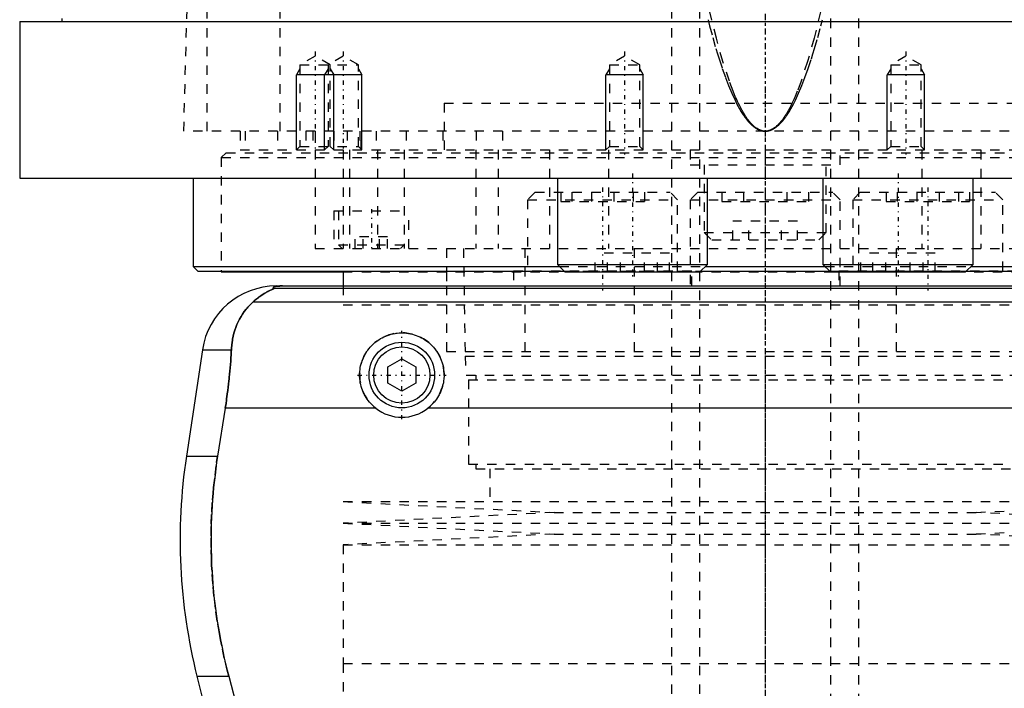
# Model space of a CAD drawing. Extents: x -90 to 90, y -144 to 599.
# Tile 4 of 10: x -80 to 25, y -43 to 28. Entities that reach past the tile are written whole.
import ezdxf

# ---------------------------------------------------------------- set-up
doc = ezdxf.new("R2010")
doc.units = 0
doc.linetypes.add('CENTER', pattern=[1.5, 0.45, -0.5, 0.05, -0.5])
doc.linetypes.add('DASHED', pattern=[2, 1, -1])
for name, color, linetype in [('AM_0', 7, 'CONTINUOUS'), ('AM_10', 7, 'CONTINUOUS'), ('AM_3', 7, 'DASHED'), ('AM_7', 7, 'CENTER')]:
    doc.layers.add(name, color=color, linetype=linetype)

msp = doc.modelspace()

# ---------------------------------------------------------------- linework, layer by layer
at = {"layer": 'AM_0', "color": 7, "linetype": 'CONTINUOUS'}
for p, q in [((-75, 28.5), (-75, 28.2)), ((-79.5, 28.2), (-79.5, 11.5)), ((-79.5, 28.2), (79.5, 28.2)), ((-79.5, 11.5), (79.5, 11.5)), ((-61, 11.5), (-61, 2.08)), ((-22.16, 11.5), (-22.16, 2.3)), ((-6.16, 2.3), (-6.16, 11.5)), ((6.16, 11.5), (6.16, 2.3)), ((22.16, 2.3), (22.16, 11.5)), ((-22.16, 2.3), (-21.36, 1.5)), ((-22.16, 2.3), (-6.16, 2.3)), ((-6.96, 1.5), (-6.16, 2.3)), ((6.16, 2.3), (6.96, 1.5)), ((6.16, 2.3), (22.16, 2.3)), ((21.36, 1.5), (22.16, 2.3)), ((-61, 2.08), (-60.5, 1.58)), ((-61, 2.08), (-21.94, 2.08)), ((-60.5, 1.58), (-21.44, 1.58)), ((-58, 1.58), (-58, 1.5)), ((-58, 1.5), (-45.03, 1.5)), ((-45, 1.58), (-45, 0)), ((-21.36, 1.5), (-6.96, 1.5)), ((-6.88, 1.58), (6.88, 1.58)), ((-6.38, 2.08), (6.38, 2.08)), ((6.96, 1.5), (21.36, 1.5)), ((21.44, 1.58), (60.5, 1.58)), ((21.94, 2.08), (61, 2.08)), ((-52.11, 0), (52.11, 0)), ((-52.38, -0.25), (52.38, -0.25)), ((-54.6, -1.69), (54.6, -1.69)), ((-60.02, -6.81), (-61.72, -18.16)), ((-60.02, -6.81), (-56.93, -6.81)), ((-40.25, -8.63), (-38.75, -7.77)), ((-38.75, -7.77), (-37.25, -8.63)), ((-40.25, -10.37), (-40.25, -8.63)), ((-37.25, -8.63), (-37.25, -10.37)), ((-38.75, -11.23), (-40.25, -10.37)), ((-37.25, -10.37), (-38.75, -11.23)), ((-57.58, -13.03), (-58.39, -18.16)), ((-41.54, -13.03), (-57.58, -13.03)), ((35.96, -13.03), (-35.96, -13.03)), ((-61.72, -18.16), (-58.39, -18.16)), ((-60.6, -41.62), (-57.89, -52.43)), ((-60.6, -41.62), (-57.2, -41.62)), ((-57.2, -41.62), (-55.78, -46.97))]:
    msp.add_line(p, q, dxfattribs=at)
for points in [[(-51.49, 0, 0), (-51.5, 0, 0), (-51.51, 0, 0), (-51.52, 0, 0), (-51.52, 0, 0), (-51.53, 0, 0), (-51.53, 0, 0), (-51.54, 0, 0), (-51.55, 0, 0), (-51.56, 0, 0), (-51.57, 0, 0), (-51.57, 0, 0), (-51.58, 0, 0), (-51.59, 0, 0), (-51.6, 0, 0), (-51.6, 0, 0), (-51.61, 0, 0), (-51.62, 0, 0), (-51.63, 0, 0), (-51.63, 0, 0), (-51.64, 0, 0), (-51.65, 0, 0), (-51.65, 0, 0), (-51.66, 0, 0), (-51.67, 0, 0), (-51.67, 0, 0), (-51.68, 0, 0), (-51.68, 0, 0), (-51.69, 0, 0), (-51.7, 0, 0), (-51.7, 0, 0), (-51.71, 0, 0), (-51.72, 0, 0), (-51.72, 0, 0), (-51.73, 0, 0), (-51.73, 0, 0), (-51.74, 0, 0), (-51.75, 0, 0), (-51.76, 0, 0), (-51.76, -0.01, 0), (-51.77, -0.01, 0), (-51.77, -0.01, 0), (-51.78, -0.01, 0), (-51.78, -0.01, 0), (-51.79, -0.01, 0), (-51.8, -0.01, 0), (-51.8, -0.01, 0), (-51.81, -0.01, 0), (-51.81, -0.01, 0), (-51.82, -0.01, 0), (-51.82, -0.01, 0), (-51.84, -0.01, 0), (-51.87, -0.01, 0), (-51.89, -0.01, 0), (-51.91, -0.01, 0), (-51.93, -0.01, 0), (-51.96, -0.02, 0), (-51.99, -0.02, 0), (-52.01, -0.02, 0), (-52.04, -0.02, 0), (-52.05, -0.03, 0), (-52.06, -0.03, 0), (-52.08, -0.03, 0), (-52.1, -0.03, 0), (-52.1, -0.03, 0), (-52.11, -0.03, 0), (-52.13, -0.04, 0), (-52.15, -0.04, 0), (-52.15, -0.04, 0), (-52.16, -0.04, 0), (-52.17, -0.04, 0), (-52.19, -0.04, 0), (-52.23, -0.05, 0), (-52.3, -0.07, 0), (-52.35, -0.08, 0), (-52.39, -0.1, 0), (-52.41, -0.11, 0), (-52.42, -0.12, 0), (-52.43, -0.13, 0), (-52.45, -0.14, 0), (-52.45, -0.16, 0), (-52.45, -0.17, 0), (-52.45, -0.19, 0), (-52.44, -0.2, 0), (-52.44, -0.21, 0), (-52.43, -0.22, 0), (-52.41, -0.23, 0), (-52.39, -0.25, 0), (-52.38, -0.25, 0)], [(-52.38, -0.25, 0), (-52.38, -0.25, 0), (-52.38, -0.26, 0), (-52.38, -0.26, 0), (-52.38, -0.26, 0), (-52.38, -0.26, 0), (-52.38, -0.26, 0), (-52.38, -0.27, 0), (-52.38, -0.27, 0), (-52.38, -0.27, 0), (-52.39, -0.27, 0), (-52.39, -0.28, 0), (-52.39, -0.28, 0), (-52.4, -0.28, 0), (-52.41, -0.28, 0), (-52.41, -0.29, 0), (-52.42, -0.29, 0), (-52.43, -0.3, 0), (-52.43, -0.3, 0), (-52.44, -0.3, 0), (-52.45, -0.31, 0), (-52.46, -0.31, 0), (-52.46, -0.31, 0), (-52.47, -0.32, 0), (-52.48, -0.32, 0), (-52.49, -0.33, 0), (-52.5, -0.33, 0), (-52.5, -0.33, 0), (-52.51, -0.34, 0), (-52.53, -0.34, 0), (-52.54, -0.35, 0), (-52.55, -0.35, 0), (-52.57, -0.36, 0), (-52.57, -0.36, 0), (-52.58, -0.37, 0), (-52.6, -0.37, 0), (-52.61, -0.38, 0), (-52.66, -0.4, 0), (-52.76, -0.45, 0), (-52.88, -0.51, 0), (-53, -0.57, 0), (-53.06, -0.6, 0), (-53.13, -0.64, 0), (-53.27, -0.72, 0), (-53.43, -0.81, 0), (-53.59, -0.91, 0), (-53.76, -1.02, 0), (-53.94, -1.15, 0), (-54.03, -1.21, 0), (-54.12, -1.29, 0), (-54.31, -1.44, 0), (-54.5, -1.6, 0), (-54.6, -1.69, 0)], [(-54.6, -1.69, 0), (-54.72, -1.8, 0), (-54.94, -2.02, 0), (-55.16, -2.25, 0), (-55.26, -2.37, 0), (-55.36, -2.49, 0), (-55.55, -2.74, 0), (-55.73, -3, 0), (-55.9, -3.27, 0), (-56.06, -3.55, 0), (-56.2, -3.83, 0), (-56.27, -3.98, 0), (-56.33, -4.12, 0), (-56.45, -4.42, 0), (-56.55, -4.72, 0), (-56.65, -5.03, 0), (-56.73, -5.34, 0), (-56.8, -5.66, 0), (-56.82, -5.83, 0), (-56.85, -5.99, 0), (-56.89, -6.32, 0), (-56.92, -6.65, 0), (-56.93, -6.81, 0)], [(-41.54, -13.03, 0), (-41.62, -12.97, 0), (-41.77, -12.83, 0), (-41.92, -12.69, 0), (-41.99, -12.62, 0), (-42.06, -12.55, 0), (-42.2, -12.39, 0), (-42.33, -12.23, 0), (-42.45, -12.06, 0), (-42.57, -11.89, 0), (-42.67, -11.7, 0), (-42.72, -11.61, 0), (-42.77, -11.52, 0), (-42.86, -11.32, 0), (-42.95, -11.13, 0), (-43.02, -10.93, 0), (-43.08, -10.73, 0), (-43.13, -10.52, 0), (-43.15, -10.42, 0), (-43.18, -10.32, 0), (-43.21, -10.11, 0), (-43.23, -9.91, 0), (-43.24, -9.81, 0), (-43.25, -9.71, 0), (-43.25, -9.51, 0), (-43.25, -9.31, 0), (-43.24, -9.21, 0), (-43.23, -9.11, 0), (-43.21, -8.91, 0), (-43.18, -8.7, 0), (-43.14, -8.5, 0), (-43.09, -8.3, 0), (-43.03, -8.1, 0), (-42.99, -8.01, 0), (-42.96, -7.91, 0), (-42.88, -7.72, 0), (-42.8, -7.53, 0), (-42.7, -7.34, 0), (-42.6, -7.17, 0), (-42.49, -6.99, 0), (-42.43, -6.91, 0), (-42.37, -6.83, 0), (-42.25, -6.67, 0), (-42.12, -6.52, 0), (-41.98, -6.37, 0), (-41.84, -6.23, 0), (-41.7, -6.1, 0), (-41.62, -6.03, 0), (-41.54, -5.97, 0), (-41.38, -5.85, 0), (-41.21, -5.73, 0), (-41.03, -5.62, 0), (-40.85, -5.52, 0), (-40.67, -5.43, 0), (-40.57, -5.38, 0), (-40.47, -5.34, 0), (-40.28, -5.27, 0), (-40.08, -5.2, 0), (-39.87, -5.14, 0), (-39.67, -5.1, 0), (-39.46, -5.06, 0), (-39.36, -5.04, 0), (-39.26, -5.03, 0), (-39.05, -5.01, 0), (-38.85, -5, 0), (-38.75, -5, 0), (-38.65, -5, 0), (-38.45, -5.01, 0), (-38.24, -5.03, 0), (-38.14, -5.04, 0), (-38.04, -5.06, 0), (-37.83, -5.1, 0), (-37.63, -5.14, 0), (-37.42, -5.2, 0), (-37.22, -5.27, 0), (-37.03, -5.34, 0), (-36.93, -5.38, 0), (-36.83, -5.43, 0), (-36.65, -5.52, 0), (-36.47, -5.62, 0), (-36.29, -5.73, 0), (-36.12, -5.85, 0), (-35.96, -5.97, 0), (-35.88, -6.03, 0), (-35.8, -6.1, 0), (-35.66, -6.23, 0), (-35.52, -6.37, 0), (-35.38, -6.52, 0), (-35.25, -6.67, 0), (-35.13, -6.83, 0), (-35.07, -6.91, 0), (-35.01, -6.99, 0), (-34.9, -7.17, 0), (-34.8, -7.34, 0), (-34.7, -7.53, 0), (-34.62, -7.72, 0), (-34.54, -7.91, 0), (-34.51, -8.01, 0), (-34.47, -8.1, 0), (-34.41, -8.3, 0), (-34.36, -8.5, 0), (-34.32, -8.7, 0), (-34.29, -8.91, 0), (-34.27, -9.11, 0), (-34.26, -9.21, 0), (-34.25, -9.31, 0), (-34.25, -9.51, 0), (-34.25, -9.71, 0), (-34.26, -9.81, 0), (-34.27, -9.91, 0), (-34.29, -10.11, 0), (-34.32, -10.32, 0), (-34.35, -10.42, 0), (-34.37, -10.52, 0), (-34.42, -10.73, 0), (-34.48, -10.93, 0), (-34.55, -11.13, 0), (-34.64, -11.32, 0), (-34.73, -11.52, 0), (-34.78, -11.61, 0), (-34.83, -11.7, 0), (-34.93, -11.89, 0), (-35.05, -12.06, 0), (-35.17, -12.23, 0), (-35.3, -12.39, 0), (-35.44, -12.55, 0), (-35.51, -12.62, 0), (-35.58, -12.69, 0), (-35.73, -12.83, 0), (-35.88, -12.97, 0), (-35.96, -13.03, 0)], [(-56.93, -6.81, 0), (-56.94, -6.99, 0), (-56.96, -7.33, 0), (-56.98, -7.68, 0), (-56.99, -7.85, 0), (-57, -8.03, 0), (-57.03, -8.37, 0), (-57.06, -8.72, 0), (-57.09, -9.07, 0), (-57.12, -9.42, 0), (-57.15, -9.77, 0), (-57.17, -9.94, 0), (-57.19, -10.12, 0), (-57.23, -10.46, 0), (-57.27, -10.81, 0), (-57.31, -11.15, 0), (-57.36, -11.5, 0), (-57.4, -11.84, 0), (-57.43, -12.01, 0), (-57.45, -12.18, 0), (-57.5, -12.52, 0), (-57.55, -12.86, 0), (-57.58, -13.03, 0)], [(-58.39, -18.16, 0), (-58.5, -18.82, 0), (-58.67, -20.16, 0), (-58.82, -21.48, 0), (-58.88, -22.14, 0), (-58.94, -22.8, 0), (-59.02, -24.1, 0), (-59.07, -25.38, 0), (-59.09, -26.64, 0), (-59.09, -27.88, 0), (-59.06, -29.15, 0), (-59.03, -29.79, 0), (-58.99, -30.44, 0), (-58.9, -31.75, 0), (-58.78, -33.07, 0), (-58.62, -34.4, 0), (-58.43, -35.73, 0), (-58.21, -37.05, 0), (-58.09, -37.72, 0), (-57.96, -38.38, 0), (-57.68, -39.69, 0), (-57.37, -40.98, 0), (-57.2, -41.62, 0)]]:
    msp.add_polyline3d(points, dxfattribs=at)
for radius in [3.5, 3]:
    msp.add_circle((-38.75, -9.5), radius, dxfattribs=at)
for centre, radius, start, end in [((-52.11, -8), 8, 90, 171.467), ((-38.75, -9.5), 4.5, 231.7104, 308.2896), ((-2.39, -27.06), 60, 171.467, 194.0378)]:
    msp.add_arc(centre, radius, start, end, dxfattribs=at)
at = {"layer": 'AM_10', "color": 7, "linetype": 'CONTINUOUS'}
for p, q in [((-49.62, 23.16), (-50, 22.5)), ((-46.62, 23.16), (-47, 22.5)), ((-46.38, 23.16), (-46, 22.5)), ((-43.38, 23.16), (-43, 22.5)), ((-16.62, 23.16), (-17, 22.5)), ((-13.38, 23.16), (-13, 22.5)), ((13.38, 23.16), (13, 22.5)), ((16.62, 23.16), (17, 22.5)), ((-50, 14.5), (-50, 22.5)), ((-43, 22.5), (-50, 22.5)), ((-47, 14.5), (-47, 22.5)), ((-46, 14.5), (-46, 22.5)), ((-43, 14.5), (-43, 22.5)), ((-13, 22.5), (-17, 22.5)), ((-17, 14.5), (-17, 22.5)), ((-13, 14.5), (-13, 22.5)), ((17, 22.5), (13, 22.5)), ((13, 14.5), (13, 22.5)), ((17, 14.5), (17, 22.5))]:
    msp.add_line(p, q, dxfattribs=at)
at = {"layer": 'AM_3', "color": 6, "linetype": 'DASHED'}
for p, q in [((-7, 565.5), (-7, -110.5)), ((7, -110.5), (7, 565.5)), ((-10, 553.5), (-10, -70.5)), ((10, -70.5), (10, 553.5)), ((-51.74, 16.5), (-51.74, 77.05)), ((-59.5, 16.5), (-59.5, 75.49)), ((-62, 16.5), (-60.5, 73.35)), ((-48, 24.5), (-49.62, 23.56)), ((-46.38, 23.56), (-48, 24.5)), ((-45, 24.5), (-46.62, 23.56)), ((-43.38, 23.56), (-45, 24.5)), ((-15, 24.5), (-16.62, 23.56)), ((-13.38, 23.56), (-15, 24.5)), ((15, 24.5), (13.38, 23.56)), ((16.62, 23.56), (15, 24.5)), ((-49.62, 23.56), (-49.62, 14.88)), ((-49.62, 23.56), (-43.38, 23.56)), ((-46.62, 23.56), (-46.62, 14.88)), ((-46.38, 14.88), (-46.38, 23.56)), ((-43.38, 14.88), (-43.38, 23.56)), ((-16.62, 23.56), (-16.62, 14.88)), ((-16.62, 23.56), (-13.38, 23.56)), ((-13.38, 14.88), (-13.38, 23.56)), ((13.38, 23.56), (13.38, 14.88)), ((13.38, 23.56), (16.62, 23.56)), ((16.62, 14.88), (16.62, 23.56)), ((-34.25, 19.5), (34.25, 19.5)), ((-34.25, 19.5), (-34.25, 14.2)), ((-34.25, 19.5), (0, 19.5)), ((62, 16.5), (-62, 16.5)), ((-56, 16.5), (-56, 14.5)), ((-55.47, 16.5), (-55.47, 14.5)), ((-52, 16.5), (-52, 14.5)), ((-49, 16.5), (-49, 14.5)), ((-48.25, 16.5), (-48.25, 14.5)), ((-48, 16.5), (-48, 4)), ((-46, 16.5), (-46, 14.5)), ((-44.59, 16.5), (-44.59, 14.5)), ((-43.24, 16.5), (-43.24, 14.5)), ((-43.09, 14.5), (-43.09, 16.5)), ((-41.5, 16.5), (-41.5, 14.5)), ((-38.29, 16.5), (-38.29, 14.5)), ((-34.38, 16.5), (-34.38, 14.5)), ((-30.84, 16.5), (-30.84, 14.5)), ((-28, 16.5), (-28, 14.5)), ((-49.62, 14.88), (-50, 14.5)), ((-49.62, 14.88), (-43.38, 14.88)), ((-46.62, 14.88), (-47, 14.5)), ((-46, 14.5), (-46.38, 14.88)), ((-43, 14.5), (-43.38, 14.88)), ((-16.62, 14.88), (-17, 14.5)), ((-16.62, 14.88), (-13.38, 14.88)), ((-13, 14.5), (-13.38, 14.88)), ((13.38, 14.88), (13, 14.5)), ((13.38, 14.88), (16.62, 14.88)), ((17, 14.5), (16.62, 14.88)), ((-57.5, 14.2), (-58, 13.7)), ((-58, 13.7), (-58, 1.58)), ((-58, 13.7), (58, 13.7)), ((-57.5, 14.2), (57.5, 14.2)), ((-56, 14.5), (56, 14.5)), ((-45, 14.5), (-45, 4)), ((-44.34, 14.5), (-44.34, 4)), ((-41.36, 14.5), (-41.36, 4)), ((-38.5, 14.5), (-38.5, 4)), ((-30.85, 14.5), (-30.85, 4)), ((-28.48, 14.5), (-28.48, 4)), ((-23, 14.5), (-23, 4)), ((-16.7, 14.5), (-16.7, 4)), ((-8, 14.5), (-8, 12.9)), ((0, 14.5), (0, 4)), ((8, 12.9), (8, 14.5)), ((16.7, 14.5), (16.7, 4)), ((23, 14.5), (23, 4)), ((-8, 12.9), (8, 12.9)), ((-6.5, 12.9), (-6.5, 5.7)), ((6.5, 5.7), (6.5, 12.9)), ((-24.54, 10), (-25.34, 9.2)), ((-24.54, 10), (-10.14, 10)), ((-21.8, 10), (-21.8, 9)), ((-20.61, 10), (-20.61, 9)), ((-18.54, 10), (-18.54, 9)), ((-16.15, 10), (-16.15, 9)), ((-14.07, 10), (-14.07, 9)), ((-12.88, 10), (-12.88, 9)), ((-9.34, 9.2), (-10.14, 10)), ((-7.2, 10), (-8, 9.2)), ((-7.2, 10), (7.2, 10)), ((-4.62, 10), (-4.62, 9)), ((-2.31, 10), (-2.31, 9)), ((2.31, 10), (2.31, 9)), ((4.62, 10), (4.62, 9)), ((8, 9.2), (7.2, 10)), ((10.14, 10), (9.34, 9.2)), ((10.14, 10), (24.54, 10)), ((12.88, 10), (12.88, 9)), ((14.07, 10), (14.07, 9)), ((16.15, 10), (16.15, 9)), ((18.54, 10), (18.54, 9)), ((20.61, 10), (20.61, 9)), ((21.8, 10), (21.8, 9)), ((25.34, 9.2), (24.54, 10)), ((-25.34, 9.2), (-25.34, 1.6)), ((-25.34, 9.2), (-9.34, 9.2)), ((-21.8, 9), (-12.88, 9)), ((-9.34, 1.6), (-9.34, 9.2)), ((-8, 9.2), (-8, 0)), ((-8, 9.2), (8, 9.2)), ((-4.62, 9), (4.62, 9)), ((8, 0), (8, 9.2)), ((9.34, 9.2), (9.34, 1.6)), ((9.34, 9.2), (25.34, 9.2)), ((12.88, 9), (21.8, 9)), ((25.34, 1.6), (25.34, 9.2)), ((-46, 8), (-46, 4)), ((-46, 8), (-38, 8)), ((-45.5, 8), (-45.5, 4.4)), ((-38, 4), (-38, 8)), ((-3.46, 4.9), (-3.46, 6.9)), ((3.46, 6.9), (-3.46, 6.9)), ((-1.73, 4.9), (-1.73, 6.9)), ((1.73, 4.9), (1.73, 6.9)), ((3.46, 4.9), (3.46, 6.9)), ((-43.73, 4), (-43.73, 5.25)), ((-40.27, 5.25), (-43.73, 5.25)), ((-42.87, 4), (-42.87, 5.25)), ((-41.13, 4), (-41.13, 5.25)), ((-40.27, 4), (-40.27, 5.25)), ((-6.5, 5.7), (-5.7, 4.9)), ((-6.5, 5.7), (6.5, 5.7)), ((5.7, 4.9), (6.5, 5.7)), ((-45.5, 4.4), (-45.1, 4)), ((-45.5, 4.4), (-38.5, 4.4)), ((-38.9, 4), (-38.5, 4.4)), ((-5.7, 4.9), (5.7, 4.9)), ((-48, 4), (48, 4)), ((-34, 4), (-34, -7)), ((-32.18, 4), (-32, -7.5)), ((-25.65, 4), (-25.65, -7)), ((-18.12, 1.5), (-18.12, 3.5)), ((-10.19, 3.5), (-18.12, 3.5)), ((-16.83, 1.5), (-16.83, 3.5)), ((-15.44, 1.5), (-15.44, 3.5)), ((-13.98, 4), (-13.98, -7)), ((-12.87, 1.5), (-12.87, 3.5)), ((-11.48, 1.5), (-11.48, 3.5)), ((-10.19, 1.5), (-10.19, 3.5)), ((10.19, 1.5), (10.19, 3.5)), ((18.12, 3.5), (10.19, 3.5)), ((11.48, 1.5), (11.48, 3.5)), ((12.87, 1.5), (12.87, 3.5)), ((13.98, 4), (13.98, -7)), ((15.44, 1.5), (15.44, 3.5)), ((16.83, 1.5), (16.83, 3.5)), ((18.12, 1.5), (18.12, 3.5)), ((-45.03, 1.5), (-21.36, 1.5)), ((-34, 1.5), (-34, 0)), ((-26.84, 1.6), (-26.84, 0)), ((-26.84, 1.6), (-7.84, 1.6)), ((-21.94, 2.08), (-6.38, 2.08)), ((-21.44, 1.58), (-6.88, 1.58)), ((-17.73, 1.6), (-17.73, 1.5)), ((-17.73, 1.5), (45.03, 1.5)), ((-12.26, 1.5), (-12.26, 1.6)), ((-7.84, 0), (-7.84, 1.6)), ((6.38, 2.08), (21.94, 2.08)), ((6.88, 1.58), (21.44, 1.58)), ((7.84, 1.6), (7.84, 0)), ((7.84, 1.6), (26.84, 1.6)), ((12.26, 1.6), (12.26, 1.5)), ((17.73, 1.5), (17.73, 1.6)), ((-45, 0), (-45, -2)), ((-45, -2), (45, -2)), ((-45, -2), (45, -2)), ((-34, -7), (34, -7)), ((-32, -7.5), (-31.9, -9.5)), ((-32, -7.5), (32, -7.5)), ((-31.9, -9.5), (31.9, -9.5)), ((-31.65, -10), (-31.65, -19)), ((-31.65, -10), (31.65, -10)), ((-30.85, -9.5), (-30.85, -10)), ((-31.65, -19), (31.65, -19)), ((-30.85, -19), (-30.85, -19.5)), ((-30.85, -19.5), (30.85, -19.5)), ((-29.35, -19.5), (-29.35, -23)), ((-45, -23), (-22.5, -24.15)), ((-45, -23), (45, -23)), ((22.5, -24.15), (45, -23)), ((-22.5, -24.15), (-45, -25.3)), ((-22.5, -24.15), (22.5, -24.15)), ((45, -25.3), (22.5, -24.15)), ((-45, -25.3), (-22.5, -26.45)), ((-45, -25.3), (45, -25.3)), ((22.5, -26.45), (45, -25.3)), ((-22.5, -26.45), (-45, -27.6)), ((-22.5, -26.45), (22.5, -26.45)), ((45, -27.6), (22.5, -26.45)), ((-45, -27.6), (-45, -40.25)), ((-45, -27.6), (45, -27.6)), ((-45, -40.25), (45, -40.25)), ((-45, -40.25), (-45, -52.9)), ((-45, -40.25), (0, -40.25))]:
    msp.add_line(p, q, dxfattribs=at)
for points in [[(-6.1, 28.39, 0), (-5.93, 27.74, 0), (-5.6, 26.49, 0), (-5.26, 25.32, 0), (-5.09, 24.76, 0), (-4.92, 24.22, 0), (-4.58, 23.19, 0), (-4.24, 22.24, 0), (-3.9, 21.36, 0), (-3.56, 20.55, 0), (-3.22, 19.81, 0), (-3.06, 19.47, 0), (-2.89, 19.15, 0), (-2.55, 18.57, 0), (-2.35, 18.26, 0), (-2.29, 18.17, 0), (-2.24, 18.09, 0), (-2.21, 18.05, 0), (-2.18, 18.01, 0), (-2.12, 17.93, 0), (-2.07, 17.86, 0), (-2.01, 17.79, 0), (-1.95, 17.71, 0), (-1.9, 17.64, 0), (-1.87, 17.61, 0), (-1.84, 17.58, 0), (-1.78, 17.51, 0), (-1.73, 17.45, 0), (-1.67, 17.39, 0), (-1.61, 17.33, 0), (-1.56, 17.27, 0), (-1.53, 17.24, 0), (-1.5, 17.22, 0), (-1.44, 17.16, 0), (-1.39, 17.11, 0), (-1.33, 17.06, 0), (-1.27, 17.02, 0), (-1.22, 16.97, 0), (-1.19, 16.95, 0), (-1.16, 16.93, 0), (-1.1, 16.89, 0), (-1.05, 16.85, 0), (-1.02, 16.83, 0), (-0.99, 16.81, 0), (-0.93, 16.78, 0), (-0.88, 16.75, 0), (-0.85, 16.73, 0), (-0.82, 16.71, 0), (-0.76, 16.69, 0), (-0.71, 16.66, 0), (-0.65, 16.63, 0), (-0.59, 16.61, 0), (-0.54, 16.59, 0), (-0.51, 16.58, 0), (-0.48, 16.57, 0), (-0.42, 16.56, 0), (-0.37, 16.54, 0), (-0.31, 16.53, 0), (-0.25, 16.52, 0), (-0.2, 16.51, 0), (-0.17, 16.51, 0), (-0.14, 16.51, 0), (-0.08, 16.5, 0), (-0.03, 16.5, 0), (0, 16.5, 0)], [(0, 16.5, 0), (-0.01, 16.5, 0), (-0.03, 16.5, 0), (-0.05, 16.5, 0), (-0.06, 16.5, 0), (-0.07, 16.5, 0), (-0.09, 16.5, 0), (-0.11, 16.5, 0), (-0.13, 16.51, 0), (-0.14, 16.51, 0), (-0.16, 16.51, 0), (-0.17, 16.51, 0), (-0.18, 16.51, 0), (-0.2, 16.51, 0), (-0.22, 16.52, 0), (-0.24, 16.52, 0), (-0.26, 16.52, 0), (-0.28, 16.53, 0), (-0.29, 16.53, 0), (-0.3, 16.53, 0), (-0.32, 16.54, 0), (-0.34, 16.54, 0), (-0.35, 16.54, 0), (-0.36, 16.55, 0), (-0.38, 16.55, 0), (-0.4, 16.56, 0), (-0.41, 16.56, 0), (-0.42, 16.56, 0), (-0.43, 16.57, 0), (-0.45, 16.58, 0), (-0.47, 16.58, 0), (-0.49, 16.59, 0), (-0.51, 16.6, 0), (-0.52, 16.6, 0), (-0.53, 16.6, 0), (-0.55, 16.61, 0), (-0.57, 16.62, 0), (-0.59, 16.63, 0), (-0.61, 16.63, 0), (-0.63, 16.64, 0), (-0.64, 16.65, 0), (-0.65, 16.65, 0), (-0.67, 16.66, 0), (-0.69, 16.67, 0), (-0.75, 16.71, 0), (-0.87, 16.78, 0), (-0.99, 16.85, 0), (-1.04, 16.9, 0), (-1.1, 16.94, 0), (-1.22, 17.04, 0), (-1.33, 17.15, 0), (-1.45, 17.27, 0), (-1.56, 17.39, 0), (-1.68, 17.53, 0), (-1.74, 17.6, 0), (-1.8, 17.68, 0), (-1.91, 17.83, 0), (-2.03, 18, 0), (-2.09, 18.09, 0), (-2.14, 18.18, 0), (-2.26, 18.36, 0), (-2.38, 18.56, 0), (-2.43, 18.66, 0), (-2.49, 18.76, 0), (-2.61, 18.98, 0), (-2.72, 19.2, 0), (-2.84, 19.44, 0), (-2.95, 19.68, 0), (-3.07, 19.94, 0), (-3.13, 20.07, 0), (-3.19, 20.2, 0), (-3.3, 20.48, 0), (-3.42, 20.76, 0), (-3.82, 21.83, 0), (-4.52, 23.94, 0), (-5.21, 26.41, 0), (-5.9, 29.22, 0)], [(5.9, 29.22, 0), (5.21, 26.41, 0), (4.52, 23.94, 0), (3.82, 21.83, 0), (3.42, 20.76, 0), (3.3, 20.48, 0), (3.19, 20.2, 0), (3.13, 20.07, 0), (3.07, 19.94, 0), (2.95, 19.68, 0), (2.84, 19.44, 0), (2.72, 19.2, 0), (2.61, 18.98, 0), (2.49, 18.76, 0), (2.43, 18.66, 0), (2.38, 18.56, 0), (2.26, 18.36, 0), (2.14, 18.18, 0), (2.09, 18.09, 0), (2.03, 18, 0), (1.91, 17.83, 0), (1.8, 17.68, 0), (1.74, 17.6, 0), (1.68, 17.53, 0), (1.56, 17.39, 0), (1.45, 17.27, 0), (1.33, 17.15, 0), (1.22, 17.04, 0), (1.1, 16.94, 0), (1.04, 16.9, 0), (0.99, 16.85, 0), (0.87, 16.78, 0), (0.75, 16.71, 0), (0.64, 16.65, 0), (0.57, 16.62, 0), (0.55, 16.61, 0), (0.53, 16.6, 0), (0.52, 16.6, 0), (0.51, 16.6, 0), (0.49, 16.59, 0), (0.47, 16.58, 0), (0.45, 16.58, 0), (0.43, 16.57, 0), (0.42, 16.56, 0), (0.41, 16.56, 0), (0.4, 16.56, 0), (0.38, 16.55, 0), (0.36, 16.55, 0), (0.35, 16.54, 0), (0.34, 16.54, 0), (0.32, 16.54, 0), (0.3, 16.53, 0), (0.29, 16.53, 0), (0.28, 16.53, 0), (0.26, 16.52, 0), (0.24, 16.52, 0), (0.22, 16.52, 0), (0.2, 16.51, 0), (0.18, 16.51, 0), (0.17, 16.51, 0), (0.16, 16.51, 0), (0.14, 16.51, 0), (0.13, 16.51, 0), (0.11, 16.5, 0), (0.09, 16.5, 0), (0.07, 16.5, 0), (0.06, 16.5, 0), (0.05, 16.5, 0), (0.03, 16.5, 0), (0.01, 16.5, 0), (0, 16.5, 0)], [(0, 16.5, 0), (0.03, 16.5, 0), (0.08, 16.5, 0), (0.14, 16.51, 0), (0.17, 16.51, 0), (0.2, 16.51, 0), (0.25, 16.52, 0), (0.31, 16.53, 0), (0.37, 16.54, 0), (0.42, 16.56, 0), (0.48, 16.57, 0), (0.51, 16.58, 0), (0.54, 16.59, 0), (0.59, 16.61, 0), (0.65, 16.63, 0), (0.71, 16.66, 0), (0.76, 16.69, 0), (0.82, 16.71, 0), (0.85, 16.73, 0), (0.88, 16.75, 0), (0.93, 16.78, 0), (0.99, 16.81, 0), (1.02, 16.83, 0), (1.05, 16.85, 0), (1.1, 16.89, 0), (1.16, 16.93, 0), (1.19, 16.95, 0), (1.22, 16.97, 0), (1.27, 17.02, 0), (1.33, 17.06, 0), (1.39, 17.11, 0), (1.44, 17.16, 0), (1.5, 17.22, 0), (1.53, 17.24, 0), (1.56, 17.27, 0), (1.61, 17.33, 0), (1.67, 17.39, 0), (1.73, 17.45, 0), (1.78, 17.51, 0), (1.84, 17.58, 0), (1.87, 17.61, 0), (1.9, 17.64, 0), (1.95, 17.71, 0), (2.01, 17.79, 0), (2.07, 17.86, 0), (2.12, 17.93, 0), (2.18, 18.01, 0), (2.21, 18.05, 0), (2.24, 18.09, 0), (2.29, 18.17, 0), (2.35, 18.26, 0), (2.55, 18.57, 0), (2.89, 19.15, 0), (3.06, 19.47, 0), (3.22, 19.81, 0), (3.56, 20.55, 0), (3.9, 21.36, 0), (4.24, 22.24, 0), (4.58, 23.19, 0), (4.92, 24.22, 0), (5.09, 24.76, 0), (5.26, 25.32, 0), (5.6, 26.49, 0), (5.93, 27.74, 0), (6.1, 28.39, 0)], [(-52.38, -0.25, 0), (-52.39, -0.25, 0), (-52.41, -0.23, 0), (-52.43, -0.22, 0), (-52.44, -0.21, 0), (-52.44, -0.2, 0), (-52.45, -0.19, 0), (-52.45, -0.17, 0), (-52.45, -0.16, 0), (-52.45, -0.14, 0), (-52.43, -0.13, 0), (-52.42, -0.12, 0), (-52.41, -0.11, 0), (-52.39, -0.1, 0), (-52.35, -0.08, 0), (-52.3, -0.07, 0), (-52.23, -0.05, 0), (-52.19, -0.04, 0), (-52.17, -0.04, 0), (-52.16, -0.04, 0), (-52.15, -0.04, 0), (-52.15, -0.04, 0), (-52.13, -0.04, 0), (-52.11, -0.03, 0), (-52.1, -0.03, 0), (-52.1, -0.03, 0), (-52.08, -0.03, 0), (-52.06, -0.03, 0), (-52.05, -0.03, 0), (-52.04, -0.02, 0), (-52.01, -0.02, 0), (-51.99, -0.02, 0), (-51.96, -0.02, 0), (-51.93, -0.01, 0), (-51.91, -0.01, 0), (-51.89, -0.01, 0), (-51.87, -0.01, 0), (-51.84, -0.01, 0), (-51.82, -0.01, 0), (-51.82, -0.01, 0), (-51.81, -0.01, 0), (-51.81, -0.01, 0), (-51.8, -0.01, 0), (-51.8, -0.01, 0), (-51.79, -0.01, 0), (-51.78, -0.01, 0), (-51.78, -0.01, 0), (-51.77, -0.01, 0), (-51.77, -0.01, 0), (-51.76, -0.01, 0), (-51.76, 0, 0), (-51.75, 0, 0), (-51.74, 0, 0), (-51.73, 0, 0), (-51.73, 0, 0), (-51.72, 0, 0), (-51.72, 0, 0), (-51.71, 0, 0), (-51.7, 0, 0), (-51.7, 0, 0), (-51.69, 0, 0), (-51.68, 0, 0), (-51.68, 0, 0), (-51.67, 0, 0), (-51.67, 0, 0), (-51.66, 0, 0), (-51.65, 0, 0), (-51.65, 0, 0), (-51.64, 0, 0), (-51.63, 0, 0), (-51.63, 0, 0), (-51.62, 0, 0), (-51.61, 0, 0), (-51.6, 0, 0), (-51.6, 0, 0), (-51.59, 0, 0), (-51.58, 0, 0), (-51.57, 0, 0), (-51.57, 0, 0), (-51.56, 0, 0), (-51.55, 0, 0), (-51.54, 0, 0), (-51.53, 0, 0), (-51.53, 0, 0), (-51.52, 0, 0), (-51.52, 0, 0), (-51.51, 0, 0), (-51.5, 0, 0), (-51.49, 0, 0)], [(-54.6, -1.69, 0), (-54.51, -1.61, 0), (-54.32, -1.45, 0), (-54.14, -1.31, 0), (-54.06, -1.24, 0), (-53.97, -1.17, 0), (-53.8, -1.05, 0), (-53.63, -0.94, 0), (-53.48, -0.84, 0), (-53.33, -0.75, 0), (-53.18, -0.67, 0), (-53.12, -0.63, 0), (-53.05, -0.59, 0), (-52.93, -0.53, 0), (-52.81, -0.48, 0), (-52.7, -0.42, 0), (-52.64, -0.4, 0), (-52.63, -0.39, 0), (-52.61, -0.38, 0), (-52.6, -0.38, 0), (-52.6, -0.37, 0), (-52.58, -0.37, 0), (-52.57, -0.36, 0), (-52.55, -0.35, 0), (-52.54, -0.35, 0), (-52.52, -0.34, 0), (-52.52, -0.34, 0), (-52.51, -0.33, 0), (-52.5, -0.33, 0), (-52.48, -0.32, 0), (-52.48, -0.32, 0), (-52.47, -0.32, 0), (-52.46, -0.31, 0), (-52.45, -0.31, 0), (-52.44, -0.3, 0), (-52.44, -0.3, 0), (-52.43, -0.3, 0), (-52.42, -0.29, 0), (-52.41, -0.29, 0), (-52.4, -0.28, 0), (-52.4, -0.28, 0), (-52.39, -0.28, 0), (-52.39, -0.28, 0), (-52.39, -0.27, 0), (-52.38, -0.27, 0), (-52.38, -0.27, 0), (-52.38, -0.26, 0), (-52.38, -0.26, 0), (-52.38, -0.26, 0), (-52.38, -0.26, 0), (-52.38, -0.26, 0), (-52.38, -0.25, 0), (-52.38, -0.25, 0)], [(-56.93, -6.81, 0), (-56.92, -6.65, 0), (-56.89, -6.32, 0), (-56.85, -5.99, 0), (-56.82, -5.83, 0), (-56.8, -5.66, 0), (-56.73, -5.34, 0), (-56.65, -5.03, 0), (-56.55, -4.72, 0), (-56.45, -4.42, 0), (-56.33, -4.12, 0), (-56.27, -3.97, 0), (-56.2, -3.83, 0), (-56.06, -3.55, 0), (-55.9, -3.27, 0), (-55.73, -3, 0), (-55.55, -2.74, 0), (-55.36, -2.49, 0), (-55.26, -2.37, 0), (-55.16, -2.25, 0), (-54.94, -2.02, 0), (-54.72, -1.8, 0), (-54.6, -1.69, 0)], [(-57.58, -13.03, 0), (-57.55, -12.86, 0), (-57.5, -12.52, 0), (-57.45, -12.18, 0), (-57.43, -12.01, 0), (-57.4, -11.84, 0), (-57.36, -11.5, 0), (-57.31, -11.15, 0), (-57.27, -10.81, 0), (-57.23, -10.46, 0), (-57.19, -10.12, 0), (-57.17, -9.94, 0), (-57.15, -9.77, 0), (-57.12, -9.42, 0), (-57.09, -9.07, 0), (-57.06, -8.72, 0), (-57.03, -8.37, 0), (-57, -8.03, 0), (-56.99, -7.85, 0), (-56.98, -7.68, 0), (-56.96, -7.33, 0), (-56.94, -6.99, 0), (-56.93, -6.81, 0)], [(-57.2, -41.62, 0), (-57.37, -40.98, 0), (-57.68, -39.69, 0), (-57.96, -38.38, 0), (-58.09, -37.72, 0), (-58.21, -37.05, 0), (-58.43, -35.73, 0), (-58.62, -34.4, 0), (-58.78, -33.07, 0), (-58.9, -31.75, 0), (-58.99, -30.44, 0), (-59.03, -29.79, 0), (-59.06, -29.15, 0), (-59.09, -27.88, 0), (-59.09, -26.64, 0), (-59.07, -25.38, 0), (-59.02, -24.1, 0), (-58.94, -22.8, 0), (-58.88, -22.14, 0), (-58.82, -21.48, 0), (-58.67, -20.16, 0), (-58.5, -18.82, 0), (-58.39, -18.16, 0)]]:
    msp.add_polyline3d(points, dxfattribs=at)
msp.add_arc((-38.75, -9.5), 4.5, 308.2896, 231.7104, dxfattribs=at)
at = {"layer": 'AM_7', "color": 4, "linetype": 'CENTER'}
for p, q in [((0, 599.3), (0, -144.3)), ((0, 317.3), (0, -16.93)), ((0, 242.7), (0, -37.19)), ((-48, 25), (-48, 14)), ((-45, 25), (-45, 14)), ((-15, 25), (-15, 14)), ((15, 25), (15, 14)), ((0, 20.48), (0, -81.35)), ((-14.16, 12), (-14.16, 1)), ((14.16, 12), (14.16, 1)), ((-17.34, 10.5), (-17.34, -0.5)), ((17.34, 10.5), (17.34, -0.5)), ((-42, 8.2), (-42, 3.8)), ((-38.75, -14.22), (-38.75, -4.77)), ((0, -7.96), (0, -41.79)), ((-43.48, -9.5), (-34.02, -9.5)), ((0, -38.74), (0, -72.01))]:
    msp.add_line(p, q, dxfattribs=at)

doc.saveas('drawing.dxf')
